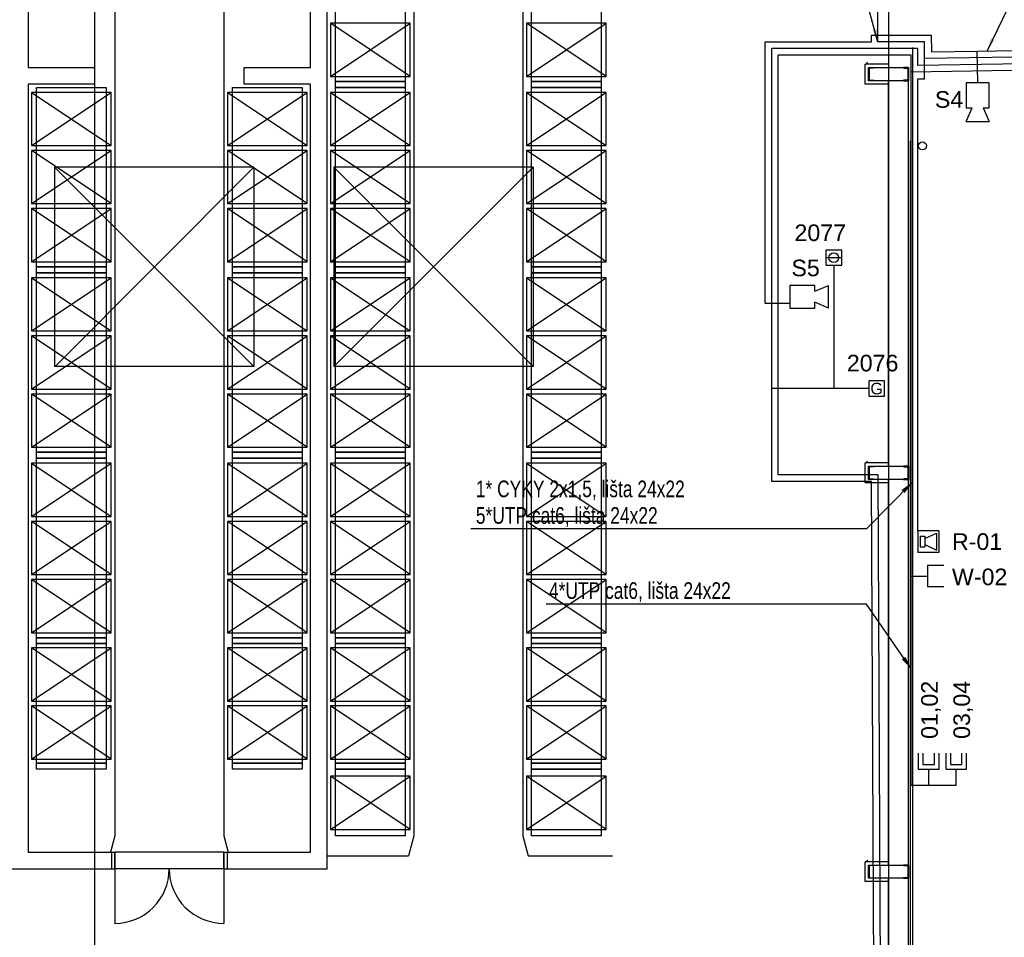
# Model space of a CAD drawing. Header units: millimetres. Extents: x -20525 to 389074, y 15321 to 305607.
# Tile 4 of 12: x -8908 to 5911, y 38993 to 52799. Entities that reach past the tile are written whole.
import ezdxf
from ezdxf.enums import TextEntityAlignment as Align

# ---------------------------------------------------------------- set-up
doc = ezdxf.new("R2010")
doc.units = ezdxf.units.MM
doc.linetypes.add('DASHDOT', pattern=[10.4, 6.2, -2.1, 0, -2.1])
for name, color, linetype in [('_blok SENIK', 254, 'Continuous'), ('_EPS', 240, 'Continuous'), ('_EPS_trasy', 240, 'Continuous'), ('_EZS', 94, 'Continuous'), ('_EZS_popis', 94, 'Continuous'), ('_EZS_trasy', 94, 'Continuous'), ('_Rozhlas', 210, 'Continuous'), ('_Rozhlas_popis', 210, 'Continuous'), ('_Rozhlas_trasy', 210, 'Continuous'), ('_SK', 180, 'Continuous'), ('_SK_popis', 180, 'Continuous'), ('_SK_trasy', 180, 'Continuous')]:
    doc.layers.add(name, color=color, linetype=linetype)
doc.styles.add('ARIEL', font='arial.ttf')
doc.styles.add('SIMPLEX', font='SIMPLEX', dxfattribs={"width": 0.75})
doc.styles.get("Standard").update_dxf_attribs({"font": 'arial.ttf'})
doc.dimstyles.new('ISO-25', dxfattribs={"dimtxt": 2.5, "dimasz": 2.5, "dimexe": 1.25, "dimexo": 0.625, "dimtad": 1, "dimtxsty": 'Standard', "dimcen": 2.5, "dimadec": 0, "dimazin": 0, "dimtfac": 1, "dimtmove": 0, "dimatfit": 3, "dimfxl": 1, "dimarcsym": 0})

# ---------------------------------------------------------------- blocks, each defined once
blk = doc.blocks.new('EZS_OPTICKÝ HLÁSIČ KOUŘE')
at = {"color": 0, "linetype": 'ByBlock', "lineweight": -2}
for p, q in [((13037, 9872), (12798, 9872)), ((12798, 9872), (12798, 9644)), ((13037, 9644), (13037, 9872)), ((12798, 9758), (13037, 9758)), ((12798, 9644), (13037, 9644))]:
    blk.add_line(p, q, dxfattribs=at)
blk.add_circle((12917, 9758), 73.9, dxfattribs=at)
at = {"color": 0, "linetype": 'ByBlock', "lineweight": -2, "style": 'SIMPLEX', "width": 0.75, "flags": 1}
for tag, p in [('CISLO', (12809, 9865)), ('PODSYSTEM', (12809, 9861)), ('NAZEV', (12809, 9857)), ('TYP', (12809, 9852)), ('UMISTENI', (12809, 9848))]:
    blk.add_attdef(tag, p, '', height=2.5, dxfattribs=at)
blk = doc.blocks.new('RU_REPRODUKTOR SKŘÍŇKA')
at = {"color": 0, "linetype": 'ByBlock', "lineweight": -2}
for p, q in [((1167.74, -487.54), (1167.74, -490.81)), ((1170.89, -487.54), (1167.74, -487.54)), ((1170.89, -487.54), (1170.89, -490.81)), ((1168.09, -488.36), (1168.09, -489.99)), ((1168.09, -488.36), (1168.79, -488.36)), ((1168.79, -488.71), (1170.54, -487.89)), ((1168.79, -488.36), (1168.79, -489.99)), ((1170.54, -487.89), (1170.54, -490.46)), ((1168.09, -489.99), (1168.79, -489.99)), ((1168.79, -489.64), (1170.54, -490.46)), ((1170.89, -490.81), (1167.74, -490.81))]:
    blk.add_line(p, q, dxfattribs=at)
at = {"color": 0, "linetype": 'ByBlock', "lineweight": -2, "style": 'SIMPLEX', "width": 0.75, "flags": 1}
for tag, p in [('CISLO', (1169.25, -488.65)), ('NAZEV', (1169.25, -489.08)), ('TYP', (1169.25, -489.51)), ('UMISTENI', (1169.25, -489.94))]:
    blk.add_attdef(tag, p, '', height=0.25, dxfattribs=at)
blk = doc.blocks.new('SK_DATOVÁ ZÁSUVKA 2xRJ45')
at = {"color": 0, "linetype": 'ByBlock', "lineweight": -2}
for p, q in [((1169.31, -337.61), (1166.86, -337.61)), ((1169.31, -340.74), (1169.31, -337.61)), ((1168.61, -338.31), (1166.86, -338.31)), ((1168.61, -340.04), (1168.61, -338.31)), ((1171.76, -339.18), (1169.31, -339.18)), ((1166.86, -340.04), (1168.61, -340.04)), ((1166.86, -340.74), (1169.31, -340.74))]:
    blk.add_line(p, q, dxfattribs=at)
at = {"color": 0, "linetype": 'ByBlock', "lineweight": -2, "style": 'SIMPLEX', "width": 0.75, "flags": 1}
for tag, p in [('TYP', (1167.03, -339.56)), ('CISLO_PORTU', (1167.03, -338.7)), ('NAZEV', (1167.03, -339.13)), ('UMISTENI', (1167.03, -339.99))]:
    blk.add_attdef(tag, p, '', height=0.25, dxfattribs=at)
blk = doc.blocks.new('SK_DATOVÁ ZÁSUVKA 1xRJ45')
at = {"color": 0, "linetype": 'ByBlock', "lineweight": -2}
for p, q in [((1169.31, -327.61), (1166.86, -327.61)), ((1169.31, -330.74), (1169.31, -327.61)), ((1171.76, -329.18), (1169.31, -329.18)), ((1166.86, -330.74), (1169.31, -330.74))]:
    blk.add_line(p, q, dxfattribs=at)
at = {"color": 0, "linetype": 'ByBlock', "lineweight": -2, "style": 'SIMPLEX', "width": 0.75, "flags": 1}
for tag, p in [('TYP', (1167.26, -328.87)), ('CISLO_PORTU', (1167.26, -328.02)), ('NAZEV', (1167.26, -328.45)), ('UMISTENI', (1167.26, -329.3))]:
    blk.add_attdef(tag, p, '', height=0.25, dxfattribs=at)
blk = doc.blocks.new('EPS_SIRÉNA VNITŘNÍ')
at = {"color": 0, "linetype": 'ByBlock', "lineweight": -2}
for p, q in [((1198.36, -437.39), (1198.36, -440.82)), ((1202.12, -437.39), (1198.36, -437.39)), ((1202.12, -438.28), (1202.12, -437.39)), ((1202.12, -438.28), (1204.16, -437.39)), ((1204.16, -440.82), (1204.16, -437.39)), ((1202.12, -440.82), (1202.12, -439.92)), ((1198.36, -440.82), (1202.12, -440.82))]:
    blk.add_line(p, q, dxfattribs=at)
at = {"color": 0, "linetype": 'ByBlock', "lineweight": -2, "ltscale": 20}
blk.add_line((1204.16, -440.82), (1202.12, -439.92), dxfattribs=at)
at = {"color": 0, "linetype": 'ByBlock', "lineweight": -2, "style": 'SIMPLEX', "width": 0.75, "flags": 1}
for tag, p in [('CISLO', (1198.66, -437.79)), ('TYP', (1198.66, -438.64)), ('NAZEV', (1198.66, -438.22)), ('UMISTENI', (1198.66, -439.07))]:
    blk.add_attdef(tag, p, '', height=0.25, dxfattribs=at)
blk = doc.blocks.new('Senik')
at = {"color": 0}
for p, q in [((7050.147988, 12809.907293), (37760.148017, 12809.905742)), ((7350.149832, 12749.904753), (7550.150028, 12749.904753)), ((7350.149832, 12149.90339), (7350.149832, 12749.904753)), ((7450.14993, 12749.904753), (7350.149832, 12749.904753)), ((7350.149832, 12749.904753), (7350.149832, 12674.90468)), ((7550.150028, 12749.904753), (7450.14993, 12749.904753)), ((13350.149513, 12749.903203), (7550.145377, 12749.910954)), ((7550.150028, 12749.904753), (7550.150028, 12149.90339)), ((7550.150028, 12674.90468), (7550.150028, 12749.904753)), ((37730.146747, 12779.906023), (8452.544563, 12779.903698)), ((13350.149513, 12749.905528), (13550.149709, 12749.905528)), ((13350.149513, 12149.904165), (13350.149513, 12749.905528)), ((13450.149611, 12749.905528), (13350.149513, 12749.905528)), ((13350.149513, 12749.905528), (13350.149513, 12674.905455)), ((13550.149709, 12749.905528), (13450.149611, 12749.905528)), ((19350.149193, 12749.903203), (13550.146608, 12749.910954)), ((13550.149709, 12749.905528), (13550.149709, 12149.904165)), ((13550.149709, 12674.905455), (13550.149709, 12749.905528)), ((19350.149193, 12749.906304), (19550.149389, 12749.906304)), ((19350.149193, 12149.90494), (19350.149193, 12749.906304)), ((19450.149291, 12749.906304), (19350.149193, 12749.906304)), ((19350.149193, 12749.906304), (19350.149193, 12674.90623)), ((19550.149389, 12749.906304), (19450.149291, 12749.906304)), ((25350.150424, 12749.903203), (19550.146289, 12749.910954)), ((19550.149389, 12749.906304), (19550.149389, 12149.90494)), ((19550.149389, 12674.90623), (19550.149389, 12749.906304)), ((7350.149832, 12674.90468), (7353.110892, 12674.90468)), ((7350.149832, 12674.90468), (7350.149832, 12674.90468)), ((7359.091922, 12680.426048), (7363.122684, 12730.821422)), ((7374.58555, 12741.404497), (7450.14993, 12741.404497)), ((7450.14993, 12741.404497), (7525.71431, 12741.404497)), ((7537.177177, 12730.821422), (7541.207938, 12680.426048)), ((7547.188969, 12674.90468), (7550.150028, 12674.90468)), ((13350.149513, 12674.905455), (13353.110572, 12674.905455)), ((13350.149513, 12674.905455), (13350.149513, 12674.905455)), ((13359.091603, 12680.426823), (13363.122364, 12730.822197)), ((13374.58523, 12741.405272), (13450.149611, 12741.405272)), ((13450.149611, 12741.405272), (13525.713991, 12741.405272)), ((13537.176857, 12730.822197), (13541.207619, 12680.426823)), ((13547.188649, 12674.905455), (13550.149709, 12674.905455)), ((19350.149193, 12674.90623), (19353.110253, 12674.90623)), ((19350.149193, 12674.90623), (19350.149193, 12674.90623)), ((19359.091283, 12680.427599), (19363.122045, 12730.822972)), ((19374.584911, 12741.406047), (19450.149291, 12741.406047)), ((19450.149291, 12741.406047), (19525.713671, 12741.406047)), ((19537.176538, 12730.822972), (19541.207299, 12680.427599)), ((19547.18833, 12674.90623), (19550.149389, 12674.90623)), ((7300.151333, 12449.902909), (7300.151333, 12099.901791)), ((7350.149832, 12449.903684), (7550.145377, 12449.91066)), ((13350.149513, 12449.902909), (7550.145377, 12449.91066)), ((7600.151627, 12449.902909), (7600.151627, 12099.902566)), ((13300.149464, 12449.905234), (13300.149464, 12099.904116)), ((13350.149513, 12449.902909), (13550.149709, 12449.902909)), ((19350.149193, 12449.902909), (13550.146608, 12449.91066)), ((13600.149758, 12449.905234), (13600.149758, 12099.904891)), ((19300.149144, 12449.905234), (19300.149144, 12099.904116)), ((19350.149193, 12449.905234), (19550.146289, 12449.91066)), ((25325.148849, 12449.902909), (19550.146289, 12449.91066)), ((19600.149438, 12449.905234), (19600.149438, 12099.904891)), ((7350.149832, 12224.903464), (7353.110892, 12224.903464)), ((7350.149832, 12149.90339), (7350.149832, 12224.903464)), ((7350.149832, 12224.903464), (7350.149832, 12224.903464)), ((7359.091922, 12219.382095), (7363.122684, 12168.986721)), ((7374.58555, 12158.403646), (7450.14993, 12158.403646)), ((7450.14993, 12158.403646), (7525.71431, 12158.403646)), ((7537.177177, 12168.986721), (7541.207938, 12219.382095)), ((7547.188969, 12224.903464), (7550.150028, 12224.903464)), ((7550.150028, 12224.903464), (7550.150028, 12149.90339)), ((13350.149513, 12224.904239), (13353.110572, 12224.904239)), ((13350.149513, 12149.904165), (13350.149513, 12224.904239)), ((13350.149513, 12224.904239), (13350.149513, 12224.904239)), ((13359.091603, 12219.38287), (13363.122364, 12168.987497)), ((13374.58523, 12158.404422), (13450.149611, 12158.404422)), ((13450.149611, 12158.404422), (13525.713991, 12158.404422)), ((13537.176857, 12168.987497), (13541.207619, 12219.38287)), ((13547.188649, 12224.904239), (13550.149709, 12224.904239)), ((13550.149709, 12224.904239), (13550.149709, 12149.904165)), ((19350.149193, 12224.905014), (19353.110253, 12224.905014)), ((19350.149193, 12149.90494), (19350.149193, 12224.905014)), ((19350.149193, 12224.905014), (19350.149193, 12224.905014)), ((19359.091283, 12219.383645), (19363.122045, 12168.988272)), ((19374.584911, 12158.405197), (19450.149291, 12158.405197)), ((19450.149291, 12158.405197), (19525.713671, 12158.405197)), ((19537.176538, 12168.988272), (19541.207299, 12219.383645)), ((19547.18833, 12224.905014), (19550.149389, 12224.905014)), ((19550.149389, 12224.905014), (19550.149389, 12149.90494)), ((7600.151627, 12099.902566), (7300.151333, 12099.901791)), ((7550.150028, 12149.90339), (7350.149832, 12149.90339)), ((7450.14993, 12149.90339), (7350.149832, 12149.90339)), ((7550.150028, 12149.90339), (7450.14993, 12149.90339)), ((13600.149758, 12099.904891), (13300.149464, 12099.904116)), ((13550.149709, 12149.904165), (13350.149513, 12149.904165)), ((13450.149611, 12149.904165), (13350.149513, 12149.904165)), ((13550.149709, 12149.904165), (13450.149611, 12149.904165)), ((19600.149438, 12099.904891), (19300.149144, 12099.904116)), ((19550.149389, 12149.90494), (19350.149193, 12149.90494)), ((19450.149291, 12149.90494), (19350.149193, 12149.90494)), ((19550.149389, 12149.90494), (19450.149291, 12149.90494)), ((7484.724564, 6999.904543), (6684.72378, 8199.905719)), ((7484.724564, 8199.905719), (6684.72378, 6999.904543)), ((7484.724564, 8199.905719), (6684.72378, 8199.905719)), ((6684.72378, 8199.905719), (6684.72378, 6999.904543)), ((7484.724564, 6999.904543), (7484.724564, 8199.905719)), ((7724.725419, 6999.904543), (8524.727754, 8199.905719)), ((8524.727754, 6999.904543), (7724.725419, 8199.905719)), ((8524.727754, 8199.905719), (7724.725419, 8199.905719)), ((7724.725419, 8199.905719), (7724.725419, 6999.904543)), ((8524.727754, 6999.904543), (8524.727754, 8199.905719)), ((9399.725511, 6999.904543), (8599.727827, 8199.905719)), ((9399.725511, 8199.905719), (8599.727827, 6999.904543)), ((9399.725511, 8199.905719), (8599.727827, 8199.905719)), ((8599.727827, 8199.905719), (8599.727827, 6999.904543)), ((9399.725511, 6999.904543), (9399.725511, 8199.905719)), ((10274.726369, 6999.904543), (9474.725585, 8199.905719)), ((10274.726369, 8199.905719), (9474.725585, 6999.904543)), ((10274.726369, 8199.905719), (9474.725585, 8199.905719)), ((9474.725585, 8199.905719), (9474.725585, 6999.904543)), ((10274.726369, 6999.904543), (10274.726369, 8199.905719)), ((10514.727224, 6999.904543), (11314.728008, 8199.905719)), ((11314.728008, 6999.904543), (10514.727224, 8199.905719)), ((11314.728008, 8199.905719), (10514.727224, 8199.905719)), ((10514.727224, 8199.905719), (10514.727224, 6999.904543)), ((11314.728008, 6999.904543), (11314.728008, 8199.905719)), ((12189.725766, 6999.904543), (11389.728082, 8199.905719)), ((12189.725766, 8199.905719), (11389.728082, 6999.904543)), ((12189.725766, 8199.905719), (11389.728082, 8199.905719)), ((11389.728082, 8199.905719), (11389.728082, 6999.904543)), ((12189.725766, 6999.904543), (12189.725766, 8199.905719)), ((13064.728174, 6999.904543), (12264.725839, 8199.905719)), ((13064.728174, 8199.905719), (12264.725839, 6999.904543)), ((13064.728174, 8199.905719), (12264.725839, 8199.905719)), ((12264.725839, 8199.905719), (12264.725839, 6999.904543)), ((13064.728174, 6999.904543), (13064.728174, 8199.905719)), ((13304.727479, 6999.904543), (14104.728263, 8199.905719)), ((14104.728263, 6999.904543), (13304.727479, 8199.905719)), ((14104.728263, 8199.905719), (13304.727479, 8199.905719)), ((13304.727479, 8199.905719), (13304.727479, 6999.904543)), ((14104.728263, 6999.904543), (14104.728263, 8199.905719)), ((14979.72602, 6999.904543), (14179.728337, 8199.905719)), ((14979.72602, 8199.905719), (14179.728337, 6999.904543)), ((14979.72602, 8199.905719), (14179.728337, 8199.905719)), ((14179.728337, 8199.905719), (14179.728337, 6999.904543)), ((14979.72602, 6999.904543), (14979.72602, 8199.905719)), ((15854.729978, 6999.904543), (15054.729194, 8199.905719)), ((15854.729978, 8199.905719), (15054.729194, 6999.904543)), ((15854.729978, 8199.905719), (15054.729194, 8199.905719)), ((15054.729194, 8199.905719), (15054.729194, 6999.904543)), ((15854.729978, 6999.904543), (15854.729978, 8199.905719)), ((16882.735451, 8199.905719), (16082.734667, 8199.905719)), ((16082.734667, 8199.905719), (16082.734667, 6999.904543)), ((16882.735451, 8199.905719), (16082.734667, 6999.904543)), ((16882.735451, 6999.904543), (16082.734667, 8199.905719)), ((16882.735451, 6999.904543), (16882.735451, 8199.905719)), ((17757.733208, 8199.905719), (16957.732424, 8199.905719)), ((16957.732424, 8199.905719), (16957.732424, 6999.904543)), ((17757.733208, 8199.905719), (16957.732424, 6999.904543)), ((17757.733208, 6999.904543), (16957.732424, 8199.905719)), ((17757.733208, 6999.904543), (17757.733208, 8199.905719)), ((18814.735361, 8199.905719), (18014.734576, 8199.905719)), ((18014.734576, 8199.905719), (18014.734576, 6999.904543)), ((18814.735361, 8199.905719), (18014.734576, 6999.904543)), ((18814.735361, 6999.904543), (18014.734576, 8199.905719)), ((18814.735361, 6999.904543), (18814.735361, 8199.905719)), ((19209.726756, 7025.285939), (19209.726756, 8296.493622)), ((4859.725479, 8124.905646), (7559.724638, 8124.905646)), ((7559.724638, 8124.905646), (7559.724638, 7074.904616)), ((7559.724638, 7074.904616), (7559.724638, 8124.905646)), ((7559.724638, 8124.905646), (7649.725346, 8124.905646)), ((7649.725346, 7074.904616), (7649.725346, 8124.905646)), ((7649.725346, 8124.905646), (10349.726442, 8124.905646)), ((7649.725346, 8124.905646), (7649.725346, 7074.904616)), ((10349.726442, 8124.905646), (10349.726442, 7074.904616)), ((10349.726442, 7074.904616), (10349.726442, 8124.905646)), ((10349.726442, 8124.905646), (10439.727151, 8124.905646)), ((10439.727151, 7074.904616), (10439.727151, 8124.905646)), ((10439.727151, 8124.905646), (13139.726697, 8124.905646)), ((10439.727151, 8124.905646), (10439.727151, 7074.904616)), ((13139.726697, 8124.905646), (13139.726697, 7074.904616)), ((13139.726697, 7074.904616), (13139.726697, 8124.905646)), ((13139.726697, 8124.905646), (13229.727405, 8124.905646)), ((13229.727405, 7074.904616), (13229.727405, 8124.905646)), ((13229.727405, 8124.905646), (15929.726951, 8124.905646)), ((13229.727405, 8124.905646), (13229.727405, 7074.904616)), ((15929.726951, 8124.905646), (15929.726951, 7074.904616)), ((15929.733153, 8124.902545), (16019.73076, 8124.902545)), ((15929.733153, 7074.901516), (15929.733153, 8124.902545)), ((16019.73076, 8124.902545), (17819.732525, 8124.905646)), ((16019.73076, 7074.901516), (16019.73076, 8124.902545)), ((16019.73076, 8124.902545), (16019.73076, 7074.901516)), ((17819.732525, 8124.905646), (17909.730133, 8124.905646)), ((17819.732525, 7074.904616), (17819.732525, 8124.905646)), ((17819.732525, 8124.905646), (17819.732525, 7074.904616)), ((17909.723931, 8124.902545), (18909.724912, 8124.902545)), ((17909.723931, 7074.904616), (17909.723931, 8124.902545)), ((17909.730133, 8124.905646), (17909.730133, 7074.904616)), ((18909.724912, 8124.902545), (18909.724912, 7074.904616)), ((7559.724638, 7074.904616), (4859.725479, 7074.904616)), ((6684.72378, 6999.904543), (7484.724564, 6999.904543)), ((7649.725346, 7074.904616), (7559.724638, 7074.904616)), ((10349.726442, 7074.904616), (7649.725346, 7074.904616)), ((7724.725419, 6999.904543), (8524.727754, 6999.904543)), ((8599.727827, 6999.904543), (9399.725511, 6999.904543)), ((8850.337338, 7099.907741), (8850.337338, 4099.907901)), ((8850.337338, 7099.907741), (11850.340279, 7099.907741)), ((8850.337338, 7099.907741), (11850.340279, 4099.907901)), ((8850.337338, 4099.907901), (11850.340279, 7099.907741)), ((9474.725585, 6999.904543), (10274.726369, 6999.904543)), ((10439.727151, 7074.904616), (10349.726442, 7074.904616)), ((13139.726697, 7074.904616), (10439.727151, 7074.904616)), ((10514.727224, 6999.904543), (11314.728008, 6999.904543)), ((11389.728082, 6999.904543), (12189.725766, 6999.904543)), ((11850.340279, 7099.907741), (11850.340279, 4099.907901)), ((12264.725839, 6999.904543), (13064.728174, 6999.904543)), ((13229.727405, 7074.904616), (13139.726697, 7074.904616)), ((15929.726951, 7074.904616), (13229.727405, 7074.904616)), ((13304.727479, 6999.904543), (14104.728263, 6999.904543)), ((14179.728337, 6999.904543), (14979.72602, 6999.904543)), ((15054.729194, 6999.904543), (15854.729978, 6999.904543)), ((16019.73076, 7074.901516), (15929.733153, 7074.901516)), ((17819.732525, 7074.904616), (16019.73076, 7074.901516)), ((16082.734667, 6999.904543), (16882.735451, 6999.904543)), ((16957.732424, 6999.904543), (17757.733208, 6999.904543)), ((17909.730133, 7074.904616), (17819.732525, 7074.904616)), ((18909.724912, 7074.904616), (17909.723931, 7074.904616)), ((18014.734576, 6999.904543), (18814.735361, 6999.904543)), ((18909.724912, 6944.903249), (19209.726756, 7025.285939)), ((-2800.271139, 6944.903249), (18909.724912, 6944.903249)), ((-2800.267845, 5304.902571), (18909.724912, 5304.903346)), ((7484.724564, 4049.901651), (6684.72378, 5249.902827)), ((7484.724564, 5249.902827), (6684.72378, 4049.901651)), ((7484.724564, 5249.902827), (6684.72378, 5249.902827)), ((6684.72378, 5249.902827), (6684.72378, 4049.901651)), ((7484.724564, 4049.901651), (7484.724564, 5249.902827)), ((7724.725419, 4049.901651), (8524.727754, 5249.902827)), ((8524.727754, 4049.901651), (7724.725419, 5249.902827)), ((8524.727754, 5249.902827), (7724.725419, 5249.902827)), ((7724.725419, 5249.902827), (7724.725419, 4049.901651)), ((8524.727754, 4049.901651), (8524.727754, 5249.902827)), ((9399.725511, 4049.901651), (8599.727827, 5249.902827)), ((9399.725511, 5249.902827), (8599.727827, 4049.901651)), ((9399.725511, 5249.902827), (8599.727827, 5249.902827)), ((8599.727827, 5249.902827), (8599.727827, 4049.901651)), ((9399.725511, 4049.901651), (9399.725511, 5249.902827)), ((10274.726369, 4049.901651), (9474.725585, 5249.902827)), ((10274.726369, 5249.902827), (9474.725585, 4049.901651)), ((10274.726369, 5249.902827), (9474.725585, 5249.902827)), ((9474.725585, 5249.902827), (9474.725585, 4049.901651)), ((10274.726369, 4049.901651), (10274.726369, 5249.902827)), ((10514.727224, 4049.901651), (11314.728008, 5249.902827)), ((11314.728008, 4049.901651), (10514.727224, 5249.902827)), ((11314.728008, 5249.902827), (10514.727224, 5249.902827)), ((10514.727224, 5249.902827), (10514.727224, 4049.901651)), ((11314.728008, 4049.901651), (11314.728008, 5249.902827)), ((12189.724215, 4049.901651), (11389.726532, 5249.902827)), ((12189.724215, 5249.902827), (11389.726532, 4049.901651)), ((12189.724215, 5249.902827), (11389.726532, 5249.902827)), ((11389.726532, 5249.902827), (11389.726532, 4049.901651)), ((12189.724215, 4049.901651), (12189.724215, 5249.902827)), ((13064.726623, 4049.901651), (12264.724289, 5249.902827)), ((13064.726623, 5249.902827), (12264.724289, 4049.901651)), ((13064.726623, 5249.902827), (12264.724289, 5249.902827)), ((12264.724289, 5249.902827), (12264.724289, 4049.901651)), ((13064.726623, 4049.901651), (13064.726623, 5249.902827)), ((13304.727479, 4049.901651), (14104.728263, 5249.902827)), ((14104.728263, 4049.901651), (13304.727479, 5249.902827)), ((14104.728263, 5249.902827), (13304.727479, 5249.902827)), ((13304.727479, 5249.902827), (13304.727479, 4049.901651)), ((14104.728263, 4049.901651), (14104.728263, 5249.902827)), ((14979.72602, 4049.901651), (14179.728337, 5249.902827)), ((14979.72602, 5249.902827), (14179.728337, 4049.901651)), ((14979.72602, 5249.902827), (14179.728337, 5249.902827)), ((14179.728337, 5249.902827), (14179.728337, 4049.901651)), ((14979.72602, 4049.901651), (14979.72602, 5249.902827)), ((15854.729978, 4049.901651), (15054.729194, 5249.902827)), ((15854.729978, 5249.902827), (15054.729194, 4049.901651)), ((15854.729978, 5249.902827), (15054.729194, 5249.902827)), ((15054.729194, 5249.902827), (15054.729194, 4049.901651)), ((15854.729978, 4049.901651), (15854.729978, 5249.902827)), ((16882.735451, 5249.902827), (16082.734667, 5249.902827)), ((16082.734667, 5249.902827), (16082.734667, 4049.901651)), ((16882.735451, 5249.902827), (16082.734667, 4049.901651)), ((16882.735451, 4049.901651), (16082.734667, 5249.902827)), ((16882.735451, 4049.901651), (16882.735451, 5249.902827)), ((17757.733208, 5249.902827), (16957.732424, 5249.902827)), ((16957.732424, 5249.902827), (16957.732424, 4049.901651)), ((17757.733208, 5249.902827), (16957.732424, 4049.901651)), ((17757.733208, 4049.901651), (16957.732424, 5249.902827)), ((17757.733208, 4049.901651), (17757.733208, 5249.902827)), ((18814.735361, 5249.902827), (18014.734576, 5249.902827)), ((18014.734576, 5249.902827), (18014.734576, 4049.901651)), ((18814.735361, 5249.902827), (18014.734576, 4049.901651)), ((18814.735361, 4049.901651), (18014.734576, 5249.902827)), ((18814.735361, 4049.901651), (18814.735361, 5249.902827)), ((18909.724912, 5304.903346), (19209.725206, 5224.517942)), ((19209.725206, 3999.900827), (19209.725206, 5224.517942)), ((4859.725479, 5174.902754), (7559.724638, 5174.902754)), ((7559.724638, 5174.902754), (7559.724638, 4124.901724)), ((7559.724638, 4124.901724), (7559.724638, 5174.902754)), ((7559.724638, 5174.902754), (7649.725346, 5174.902754)), ((7649.725346, 4124.901724), (7649.725346, 5174.902754)), ((7649.725346, 5174.902754), (10349.726442, 5174.902754)), ((7649.725346, 5174.902754), (7649.725346, 4124.901724)), ((10349.726442, 5174.902754), (10349.726442, 4124.901724)), ((10349.726442, 4124.901724), (10349.726442, 5174.902754)), ((10349.726442, 5174.902754), (10439.727151, 5174.902754)), ((10439.727151, 4124.901724), (10439.727151, 5174.902754)), ((10439.727151, 5174.902754), (13139.726697, 5174.902754)), ((10439.727151, 5174.902754), (10439.727151, 4124.901724)), ((13139.726697, 5174.902754), (13139.726697, 4124.901724)), ((13139.726697, 4124.901724), (13139.726697, 5174.902754)), ((13139.726697, 5174.902754), (13229.727405, 5174.902754)), ((13229.727405, 4124.901724), (13229.727405, 5174.902754)), ((13229.727405, 5174.902754), (15929.726951, 5174.902754)), ((13229.727405, 5174.902754), (13229.727405, 4124.901724)), ((15929.726951, 5174.902754), (15929.726951, 4124.901724)), ((15929.733153, 5174.902754), (16019.73076, 5174.902754)), ((15929.733153, 4124.901724), (15929.733153, 5174.902754)), ((16019.73076, 5174.902754), (17819.732525, 5174.905854)), ((16019.73076, 4124.901724), (16019.73076, 5174.902754)), ((16019.73076, 5174.902754), (16019.73076, 4124.901724)), ((17819.732525, 5174.905854), (17909.730133, 5174.905854)), ((17819.732525, 4124.904825), (17819.732525, 5174.905854)), ((17819.732525, 5174.905854), (17819.732525, 4124.904825)), ((17909.723931, 5174.902754), (18909.724912, 5174.902754)), ((17909.723931, 4124.901724), (17909.723931, 5174.902754)), ((17909.730133, 5174.905854), (17909.730133, 4124.904825)), ((18909.724912, 5174.902754), (18909.724912, 4124.901724)), ((7559.724638, 4124.901724), (4859.725479, 4124.901724)), ((6684.72378, 4049.901651), (7484.724564, 4049.901651)), ((7649.725346, 4124.901724), (7559.724638, 4124.901724)), ((10349.726442, 4124.901724), (7649.725346, 4124.901724)), ((7724.725419, 4049.901651), (8524.727754, 4049.901651)), ((8599.727827, 4049.901651), (9399.725511, 4049.901651)), ((8850.337338, 4099.907901), (11850.340279, 4099.907901)), ((9474.725585, 4049.901651), (10274.726369, 4049.901651)), ((10439.727151, 4124.901724), (10349.726442, 4124.901724)), ((13139.726697, 4124.901724), (10439.727151, 4124.901724)), ((10514.727224, 4049.901651), (11314.728008, 4049.901651)), ((11389.726532, 4049.901651), (12189.724215, 4049.901651)), ((12264.724289, 4049.901651), (13064.726623, 4049.901651)), ((13229.727405, 4124.901724), (13139.726697, 4124.901724)), ((15929.726951, 4124.901724), (13229.727405, 4124.901724)), ((13304.727479, 4049.901651), (14104.728263, 4049.901651)), ((14179.728337, 4049.901651), (14979.72602, 4049.901651)), ((15054.729194, 4049.901651), (15854.729978, 4049.901651)), ((16019.73076, 4124.901724), (15929.733153, 4124.901724)), ((17819.732525, 4124.904825), (16019.73076, 4124.901724)), ((16082.734667, 4049.901651), (16882.735451, 4049.901651)), ((16957.732424, 4049.901651), (17757.733208, 4049.901651)), ((17909.730133, 4124.904825), (17819.732525, 4124.904825)), ((18909.724912, 4124.901724), (17909.723931, 4124.901724)), ((18014.734576, 4049.901651), (18814.735361, 4049.901651)), ((19407.733275, 3999.900827), (-2999.84888, 3999.900827)), ((19407.733275, 2444.902907), (19407.733275, 3999.900827)), ((7349.73303, 3749.900582), (-3049.848736, 3749.900582)), ((7349.73303, 2749.900582), (7349.73303, 3749.900555)), ((7599.733014, 3749.900582), (7599.73303, 2749.900582)), ((19157.73303, 3749.900582), (7599.73303, 3749.900582)), ((19157.73303, 2444.902907), (19157.73303, 3749.900582)), ((7649.725346, 2574.903499), (7649.725346, 3624.904722)), ((7649.725346, 3624.904722), (10349.726442, 3624.904722)), ((7724.725419, 2499.903426), (8524.727754, 3699.904796)), ((8524.727754, 2499.903426), (7724.725419, 3699.904796)), ((8524.727754, 3699.904796), (7724.725419, 3699.904796)), ((7724.725419, 3699.904796), (7724.725419, 2499.903426)), ((8524.727754, 2499.903426), (8524.727754, 3699.904796)), ((9399.725511, 2499.903426), (8599.727827, 3699.904796)), ((9399.725511, 3699.904796), (8599.727827, 2499.903426)), ((9399.725511, 3699.904796), (8599.727827, 3699.904796)), ((8599.727827, 3699.904796), (8599.727827, 2499.903426)), ((9399.725511, 2499.903426), (9399.725511, 3699.904796)), ((10274.726369, 2499.903426), (9474.725585, 3699.904796)), ((10274.726369, 3699.904796), (9474.725585, 2499.903426)), ((10274.726369, 3699.904796), (9474.725585, 3699.904796)), ((9474.725585, 3699.904796), (9474.725585, 2499.903426)), ((10274.726369, 2499.903426), (10274.726369, 3699.904796)), ((10349.726442, 3624.904722), (10349.726442, 2574.903499)), ((10349.726442, 2574.903499), (10349.726442, 3624.904722)), ((10349.726442, 3624.904722), (10439.727151, 3624.904722)), ((10439.727151, 2574.903499), (10439.727151, 3624.904722)), ((10439.727151, 3624.904722), (13139.726697, 3624.904722)), ((10439.727151, 3624.904722), (10439.727151, 2574.903499)), ((10514.727224, 2499.903426), (11314.728008, 3699.904796)), ((11314.728008, 2499.903426), (10514.727224, 3699.904796)), ((11314.728008, 3699.904796), (10514.727224, 3699.904796)), ((10514.727224, 3699.904796), (10514.727224, 2499.903426)), ((11314.728008, 2499.903426), (11314.728008, 3699.904796)), ((12189.724215, 2499.903426), (11389.726532, 3699.904796)), ((12189.724215, 3699.904796), (11389.726532, 2499.903426)), ((12189.724215, 3699.904796), (11389.726532, 3699.904796)), ((11389.726532, 3699.904796), (11389.726532, 2499.903426)), ((12189.724215, 2499.903426), (12189.724215, 3699.904796)), ((13064.726623, 2499.903426), (12264.724289, 3699.904796)), ((13064.726623, 3699.904796), (12264.724289, 2499.903426)), ((13064.726623, 3699.904796), (12264.724289, 3699.904796)), ((12264.724289, 3699.904796), (12264.724289, 2499.903426)), ((13064.726623, 2499.903426), (13064.726623, 3699.904796)), ((13139.726697, 3624.904722), (13139.726697, 2574.903499)), ((13139.726697, 2574.903499), (13139.726697, 3624.904722)), ((13139.726697, 3624.904722), (13229.727405, 3624.904722)), ((13229.727405, 2574.903499), (13229.727405, 3624.904722)), ((13229.727405, 3624.904722), (15929.726951, 3624.904722)), ((13229.727405, 3624.904722), (13229.727405, 2574.903499)), ((13304.727479, 2499.903426), (14104.728263, 3699.904796)), ((14104.728263, 2499.903426), (13304.727479, 3699.904796)), ((14104.728263, 3699.904796), (13304.727479, 3699.904796)), ((13304.727479, 3699.904796), (13304.727479, 2499.903426)), ((14104.728263, 2499.903426), (14104.728263, 3699.904796)), ((14979.72602, 2499.903426), (14179.728337, 3699.904796)), ((14979.72602, 3699.904796), (14179.728337, 2499.903426)), ((14979.72602, 3699.904796), (14179.728337, 3699.904796)), ((14179.728337, 3699.904796), (14179.728337, 2499.903426)), ((14979.72602, 2499.903426), (14979.72602, 3699.904796)), ((15854.729978, 2499.903426), (15054.729194, 3699.904796)), ((15854.729978, 3699.904796), (15054.729194, 2499.903426)), ((15854.729978, 3699.904796), (15054.729194, 3699.904796)), ((15054.729194, 3699.904796), (15054.729194, 2499.903426)), ((15854.729978, 2499.903426), (15854.729978, 3699.904796)), ((15929.726951, 3624.904722), (15929.726951, 2574.903499)), ((15929.733153, 3624.901622), (16019.73076, 3624.901622)), ((15929.733153, 2574.900399), (15929.733153, 3624.901622)), ((16019.73076, 3624.901622), (17819.732525, 3624.904722)), ((16019.73076, 2574.900399), (16019.73076, 3624.901622)), ((16019.73076, 3624.901622), (16019.73076, 2574.900399)), ((16882.735451, 3699.904796), (16082.734667, 3699.904796)), ((16082.734667, 3699.904796), (16082.734667, 2499.903426)), ((16882.735451, 3699.904796), (16082.734667, 2499.903426)), ((16882.735451, 2499.903426), (16082.734667, 3699.904796)), ((16882.735451, 2499.903426), (16882.735451, 3699.904796)), ((17757.733208, 3699.904796), (16957.732424, 3699.904796)), ((16957.732424, 3699.904796), (16957.732424, 2499.903426)), ((17757.733208, 3699.904796), (16957.732424, 2499.903426)), ((17757.733208, 2499.903426), (16957.732424, 3699.904796)), ((17757.733208, 2499.903426), (17757.733208, 3699.904796)), ((17819.732525, 3624.904722), (17909.730133, 3624.904722)), ((17819.732525, 2574.903499), (17819.732525, 3624.904722)), ((17819.732525, 3624.904722), (17819.732525, 2574.903499)), ((17909.730133, 3624.904722), (17909.730133, 2574.903499)), ((8850.337338, 2899.907694), (8850.337338, -100.09234)), ((8850.337338, 2899.907694), (11850.340279, 2899.907694)), ((8850.337338, 2899.907694), (11850.340279, -93.655663)), ((8850.337338, -100.09234), (11850.340279, 2899.907694)), ((11850.340279, 2899.907694), (11850.340279, -100.09234)), ((7599.73303, 2749.900582), (7349.73303, 2749.900582)), ((10349.726442, 2574.903499), (7649.725346, 2574.903499)), ((10439.727151, 2574.903499), (10349.726442, 2574.903499)), ((13139.726697, 2574.903499), (10439.727151, 2574.903499)), ((13229.727405, 2574.903499), (13139.726697, 2574.903499)), ((15929.726951, 2574.903499), (13229.727405, 2574.903499)), ((16019.73076, 2574.900399), (15929.733153, 2574.900399)), ((17819.732525, 2574.903499), (16019.73076, 2574.900399)), ((17909.730133, 2574.903499), (17819.732525, 2574.903499)), ((-2800.270945, 2444.902132), (18909.724912, 2444.903101)), ((7724.725419, 2499.903426), (8524.727754, 2499.903426)), ((8599.727827, 2499.903426), (9399.725511, 2499.903426)), ((9474.725585, 2499.903426), (10274.726369, 2499.903426)), ((10514.727224, 2499.903426), (11314.728008, 2499.903426)), ((11389.726532, 2499.903426), (12189.724215, 2499.903426)), ((12264.724289, 2499.903426), (13064.726623, 2499.903426)), ((13304.727479, 2499.903426), (14104.728263, 2499.903426)), ((14179.728337, 2499.903426), (14979.72602, 2499.903426)), ((15054.729194, 2499.903426), (15854.729978, 2499.903426)), ((16082.734667, 2499.903426), (16882.735451, 2499.903426)), ((16957.732424, 2499.903426), (17757.733208, 2499.903426)), ((18909.724912, 2444.903101), (19157.734581, 2511.355052)), ((19157.73303, 2494.902956), (19407.733275, 2494.902956)), ((19407.733275, 2444.902907), (19157.73303, 2444.902907)), ((19157.73303, 2444.902907), (19580.612646, 2444.902907)), ((19157.73303, 2444.902907), (19157.73303, 804.768613)), ((19407.733275, 2444.902907), (20227.801052, 2444.902907)), ((19407.733275, 2444.902907), (19407.733275, 804.768613)), ((-2800.267845, 804.767838), (18909.724912, 804.768613)), ((7724.726195, -450.233082), (8524.727754, 749.768094)), ((8524.727754, -450.233082), (7724.726195, 749.768094)), ((8524.727754, 749.768094), (7724.726195, 749.768094)), ((7724.726195, 749.768094), (7724.726195, -450.233082)), ((8524.727754, -450.233082), (8524.727754, 749.768094)), ((9399.725511, -450.233082), (8599.727827, 749.768094)), ((9399.725511, 749.768094), (8599.727827, -450.233082)), ((9399.725511, 749.768094), (8599.727827, 749.768094)), ((8599.727827, 749.768094), (8599.727827, -450.233082)), ((9399.725511, -450.233082), (9399.725511, 749.768094)), ((10274.726369, -450.233082), (9474.725585, 749.768094)), ((10274.726369, 749.768094), (9474.725585, -450.233082)), ((10274.726369, 749.768094), (9474.725585, 749.768094)), ((9474.725585, 749.768094), (9474.725585, -450.233082)), ((10274.726369, -450.233082), (10274.726369, 749.768094)), ((10514.727224, -450.233082), (11314.728008, 749.768094)), ((11314.728008, -450.233082), (10514.727224, 749.768094)), ((11314.728008, 749.768094), (10514.727224, 749.768094)), ((10514.727224, 749.768094), (10514.727224, -450.233082)), ((11314.728008, -450.233082), (11314.728008, 749.768094)), ((12189.72499, -450.233082), (11389.727307, 749.768094)), ((12189.72499, 749.768094), (11389.727307, -450.233082)), ((12189.72499, 749.768094), (11389.727307, 749.768094)), ((11389.727307, 749.768094), (11389.727307, -450.233082)), ((12189.72499, -450.233082), (12189.72499, 749.768094)), ((13064.726623, -450.233082), (12264.725064, 749.768094)), ((13064.726623, 749.768094), (12264.725064, -450.233082)), ((13064.726623, 749.768094), (12264.725064, 749.768094)), ((12264.725064, 749.768094), (12264.725064, -450.233082)), ((13064.726623, -450.233082), (13064.726623, 749.768094)), ((13304.727479, -450.233082), (14104.728263, 749.768094)), ((14104.728263, -450.233082), (13304.727479, 749.768094)), ((14104.728263, 749.768094), (13304.727479, 749.768094)), ((13304.727479, 749.768094), (13304.727479, -450.233082)), ((14104.728263, -450.233082), (14104.728263, 749.768094)), ((14979.72602, -450.233082), (14179.728337, 749.768094)), ((14979.72602, 749.768094), (14179.728337, -450.233082)), ((14979.72602, 749.768094), (14179.728337, 749.768094)), ((14179.728337, 749.768094), (14179.728337, -450.233082)), ((14979.72602, -450.233082), (14979.72602, 749.768094)), ((15854.729978, -450.233082), (15054.729194, 749.768094)), ((15854.729978, 749.768094), (15054.729194, -450.233082)), ((15854.729978, 749.768094), (15054.729194, 749.768094)), ((15054.729194, 749.768094), (15054.729194, -450.233082)), ((15854.729978, -450.233082), (15854.729978, 749.768094)), ((16882.735451, 749.768094), (16082.734667, 749.768094)), ((16082.734667, 749.768094), (16082.734667, -450.233082)), ((16882.735451, 749.768094), (16082.734667, -450.233082)), ((16882.735451, -450.233082), (16082.734667, 749.768094)), ((16882.735451, -450.233082), (16882.735451, 749.768094)), ((17757.733208, 749.768094), (16957.732424, 749.768094)), ((16957.732424, 749.768094), (16957.732424, -450.233082)), ((17757.733208, 749.768094), (16957.732424, -450.233082)), ((17757.733208, -450.233082), (16957.732424, 749.768094)), ((17757.733208, -450.233082), (17757.733208, 749.768094)), ((18909.724912, 804.768613), (19157.734581, 738.313852)), ((19407.733275, 804.768613), (19157.73303, 804.768613)), ((19157.73303, -500.233858), (19157.73303, 804.768613)), ((19157.73303, 804.768613), (19603.115149, 804.768613)), ((19157.73303, 754.768613), (19407.733275, 754.768613)), ((19407.733275, -2055.231729), (19407.733275, 804.768613)), ((19407.733275, 804.768613), (20227.801052, 804.768613)), ((7649.726121, -375.233008), (7649.726121, 674.768021)), ((7649.726121, 674.768021), (10349.726442, 674.768021)), ((10349.726442, 674.768021), (10349.726442, -375.233008)), ((10349.726442, -375.233008), (10349.726442, 674.768021)), ((10349.726442, 674.768021), (10439.727151, 674.768021)), ((10439.727151, -375.233008), (10439.727151, 674.768021)), ((10439.727151, 674.768021), (13139.726697, 674.768021)), ((10439.727151, 674.768021), (10439.727151, -375.233008)), ((13139.726697, 674.768021), (13139.726697, -375.233008)), ((13139.726697, -375.233008), (13139.726697, 674.768021)), ((13139.726697, 674.768021), (13229.727405, 674.768021)), ((13229.727405, -375.233008), (13229.727405, 674.768021)), ((13229.727405, 674.768021), (15929.726951, 674.768021)), ((13229.727405, 674.768021), (13229.727405, -375.233008)), ((15929.726951, 674.768021), (15929.726951, -375.233008)), ((15929.733153, 674.768021), (16019.73076, 674.768021)), ((15929.733153, -375.233008), (15929.733153, 674.768021)), ((16019.73076, 674.768021), (17819.732525, 674.771121)), ((16019.73076, -375.233008), (16019.73076, 674.768021)), ((16019.73076, 674.768021), (16019.73076, -375.233008)), ((17819.732525, 674.771121), (17909.730133, 674.771121)), ((17819.732525, -375.229908), (17819.732525, 674.771121)), ((17819.732525, 674.771121), (17819.732525, -375.229908)), ((17909.730133, 674.771121), (17909.730133, -375.229908)), ((7349.73303, -500.233843), (7349.733079, 499.766157)), ((7349.733079, 499.766157), (7599.733079, 499.766141)), ((7599.733079, 499.766141), (7599.733014, -500.233833)), ((8850.337338, -100.09234), (11850.340279, -100.09234)), ((10349.726442, -375.233008), (7649.726121, -375.233008)), ((10439.727151, -375.233008), (10349.726442, -375.233008)), ((13139.726697, -375.233008), (10439.727151, -375.233008)), ((13229.727405, -375.233008), (13139.726697, -375.233008)), ((15929.726951, -375.233008), (13229.727405, -375.233008)), ((16019.73076, -375.233008), (15929.733153, -375.233008)), ((17819.732525, -375.229908), (16019.73076, -375.233008)), ((17909.730133, -375.229908), (17819.732525, -375.229908)), ((-2999.848687, -502.825075), (7349.73303, -500.233858)), ((7599.73303, -500.233858), (19157.73303, -500.233858)), ((7724.726195, -450.233082), (8524.727754, -450.233082)), ((8599.727827, -450.233082), (9399.725511, -450.233082)), ((9474.725585, -450.233082), (10274.726369, -450.233082)), ((10514.727224, -450.233082), (11314.728008, -450.233082)), ((11389.727307, -450.233082), (12189.72499, -450.233082)), ((12264.725064, -450.233082), (13064.726623, -450.233082)), ((13304.727479, -450.233082), (14104.728263, -450.233082)), ((14179.728337, -450.233082), (14979.72602, -450.233082)), ((15054.729194, -450.233082), (15854.729978, -450.233082)), ((16082.734667, -450.233082), (16882.735451, -450.233082)), ((16957.732424, -450.233082), (17757.733208, -450.233082))]:
    blk.add_line(p, q, dxfattribs=at)
at = {"color": 0, "linetype": 'DASHDOT'}
for p, q in [((-28799.848398, 12449.906785), (37950.148823, 12449.906785)), ((-28849.848447, 499.907279), (37950.148823, 499.907279))]:
    blk.add_line(p, q, dxfattribs=at)
at = {"color": 0}
blk.add_circle((8530.147578, 12959.914416), 59.999439, dxfattribs=at)
for centre, radius, start, end in [((7353.11114, 12680.904575), 5.999895, 269.997628, 355.425469), ((7374.585837, 12729.904751), 11.499746, 90.001428, 175.427972), ((7525.714024, 12729.904751), 11.499746, 4.572028, 89.998572), ((7547.188719, 12680.904574), 5.999894, 184.574522, 270.002381), ((13353.110821, 12680.90535), 5.999895, 269.997628, 355.425469), ((13374.585517, 12729.905526), 11.499746, 90.001428, 175.427972), ((13525.713704, 12729.905526), 11.499746, 4.572028, 89.998572), ((13547.1884, 12680.905349), 5.999894, 184.574522, 270.002381), ((19353.110501, 12680.906125), 5.999895, 269.997628, 355.425469), ((19374.585198, 12729.906301), 11.499746, 90.001428, 175.427972), ((19525.713385, 12729.906301), 11.499746, 4.572028, 89.998572), ((19547.18808, 12680.906124), 5.999894, 184.574522, 270.002381), ((7353.11114, 12218.903569), 5.999895, 4.574531, 90.002372), ((7374.585837, 12169.903392), 11.499746, 184.572028, 269.998572), ((7525.714024, 12169.903392), 11.499746, 270.001428, 355.427972), ((7547.188719, 12218.90357), 5.999894, 89.997619, 175.425478), ((13353.110821, 12218.904344), 5.999895, 4.574531, 90.002372), ((13374.585517, 12169.904168), 11.499746, 184.572028, 269.998572), ((13525.713704, 12169.904168), 11.499746, 270.001428, 355.427972), ((13547.1884, 12218.904345), 5.999894, 89.997619, 175.425478), ((19353.110501, 12218.905119), 5.999895, 4.574531, 90.002372), ((19374.585198, 12169.904943), 11.499746, 184.572028, 269.998572), ((19525.713385, 12169.904943), 11.499746, 270.001428, 355.427972), ((19547.18808, 12218.90512), 5.999894, 89.997619, 175.425478), ((19407.733275, 2444.903488), 820.06768, 270, 0), ((19407.733275, 804.768177), 820.067583, 0.00003, 90)]:
    blk.add_arc(centre, radius, start, end, dxfattribs=at)
for p in [(7282.86084, 12128.674805), (13282.860352, 12128.674805), (19282.859375, 12128.675781), (19407.732422, 1624.835693)]:
    blk.add_point(p, dxfattribs=at)
blk = doc.blocks.new('EZS_DETEKTOR PLYNU')
at = {"color": 0, "linetype": 'ByBlock', "lineweight": -2}
for p, q in [((13037, 11872), (12798, 11872)), ((12798, 11872), (12798, 11644)), ((13037, 11644), (13037, 11872)), ((12798, 11644), (13037, 11644))]:
    blk.add_line(p, q, dxfattribs=at)
blk.add_text('G', height=175, dxfattribs=at).set_placement((12917, 11758), align=Align.MIDDLE_CENTER)
at = {"color": 0, "linetype": 'ByBlock', "lineweight": -2, "style": 'SIMPLEX', "width": 0.75, "flags": 1}
for tag, p in [('CISLO', (12809, 11864)), ('PODSYSTEM', (12809, 11860)), ('NAZEV', (12809, 11855)), ('TYP', (12809, 11851)), ('UMISTENI', (12809, 11847))]:
    blk.add_attdef(tag, p, '', height=2.5, dxfattribs=at)

msp = doc.modelspace()

# ---------------------------------------------------------------- linework, layer by layer
at = {"layer": '_EPS_trasy'}
msp.add_line((5511, 51847), (5503, 52326), dxfattribs=at)
msp.add_lwpolyline([(2685, 48531), (2310, 48531), (2310, 52468), (3910, 52468), (3910, 52568), (4809, 52568), (4813, 52315), (5509, 52326), (6648, 52345), (6668, 52881), (14287, 52608), (16014, 52547), (20447, 52330), (20447, 51908)], dxfattribs=at)
at = {"layer": '_EZS_trasy'}
for p, q in [((3345, 49106), (3345, 47250)), ((3871, 47250), (2410, 47250))]:
    msp.add_line(p, q, dxfattribs=at)
for points in [[(15916, 52347), (6861, 52673), (6841, 52147), (4610, 52111), (4610, 52368), (2410, 52368)], [(-1894, 34306), (3967, 34306), (3911, 45853), (2410, 45853), (2410, 52368)]]:
    msp.add_lwpolyline(points, dxfattribs=at)
at = {"layer": '_Rozhlas_trasy'}
for points in [[(4010, 52468), (4067, 63631), (-862, 63631), (-862, 64211)], [(16110, 52447), (6765, 52777), (6745, 52246), (4710, 52213), (4710, 52468), (4010, 52468)], [(4610, 45111), (4610, 51910), (4712, 51910), (4712, 52211)]]:
    msp.add_lwpolyline(points, dxfattribs=at)
at = {"layer": '_SK_trasy'}
for points in [[(15654, 52255), (6958, 52570), (6938, 52049), (4509, 52010)], [(-1894, 34206), (4067, 34206), (4011, 45953), (2510, 45953), (2510, 52268)], [(5187, 41276), (4510, 41276), (4510, 52268), (2510, 52268)]]:
    msp.add_lwpolyline(points, dxfattribs=at)

# ---------------------------------------------------------------- block references
at = {"layer": '_blok SENIK', "rotation": 270}
msp.add_blockref('Senik', (-8282, 59431), dxfattribs=at)
at = {"layer": '_EPS', "linetype": 'ByBlock', "xscale": 100, "yscale": 100, "zscale": 100, "rotation": 270}
msp.add_blockref('EPS_SIRÉNA VNITŘNÍ', (49421, 171683), dxfattribs=at)
at = {"layer": '_EPS', "linetype": 'ByBlock', "xscale": 100, "yscale": 100, "zscale": 100}
msp.add_blockref('EPS_SIRÉNA VNITŘNÍ', (-117151, 92541), dxfattribs=at)
at = {"layer": '_EZS'}
msp.add_blockref('EZS_OPTICKÝ HLÁSIČ KOUŘE', (-9572, 39462), dxfattribs=at)
at = {"layer": '_EZS', "linetype": 'ByBlock'}
msp.add_blockref('EZS_DETEKTOR PLYNU', (-8927, 35492), dxfattribs=at)
at = {"layer": '_Rozhlas', "linetype": 'ByBlock', "xscale": 100, "yscale": 100, "zscale": 100}
msp.add_blockref('RU_REPRODUKTOR SKŘÍŇKA', (-112164, 93865), dxfattribs=at)
at = {"layer": '_SK', "linetype": 'ByBlock', "xscale": 100, "yscale": 100, "zscale": 100}
for name, p, rotation in [('SK_DATOVÁ ZÁSUVKA 1xRJ45', (121687, 11511), 180), ('SK_DATOVÁ ZÁSUVKA 2xRJ45', (38691, 158452), 270), ('SK_DATOVÁ ZÁSUVKA 2xRJ45', (39104, 158452), 270)]:
    msp.add_blockref(name, p, dxfattribs=dict(at, rotation=rotation))

# ---------------------------------------------------------------- texts
at = {"layer": '_EPS', "style": 'ARIEL'}
for s, p in [('S4', (4866, 51599)), ('S5', (2707, 49064))]:
    msp.add_text(s, height=250, dxfattribs=at).set_placement(p, align=Align.MIDDLE_LEFT)
at = {"layer": '_EZS_popis', "style": 'ARIEL'}
for s, p in [('2077', (2753, 49594)), ('2076', (3541, 47633))]:
    msp.add_text(s, height=250, dxfattribs=at).set_placement(p, align=Align.MIDDLE_LEFT)
at = {"layer": '_Rozhlas_popis', "style": 'ARIEL'}
msp.add_text('R-01', height=250, dxfattribs=at).set_placement((5123, 44947), align=Align.MIDDLE_LEFT)
at = {"layer": '_Rozhlas_trasy', "style": 'ARIEL', "width": 0.75}
msp.add_text('1* CYKY 2x1,5, lišta 24x22', height=250, dxfattribs=at).set_placement((-2043, 45740), align=Align.MIDDLE_LEFT)
at = {"layer": '_SK_popis', "style": 'ARIEL'}
msp.add_text('W-02', height=250, dxfattribs=at).set_placement((5123, 44416), align=Align.MIDDLE_LEFT)
for s, p in [('01,02', (4785, 41978)), ('03,04', (5270, 41978))]:
    msp.add_text(s, height=250, rotation=90, dxfattribs=at).set_placement(p, align=Align.MIDDLE_LEFT)
at = {"layer": '_SK_trasy', "style": 'ARIEL', "width": 0.75}
for s, p in [('5*UTP cat6, lišta 24x22', (-2043, 45340)), ('4*UTP cat6, lišta 24x22', (-942, 44210))]:
    msp.add_text(s, height=250, dxfattribs=at).set_placement(p, align=Align.MIDDLE_LEFT)

# ---------------------------------------------------------------- leaders
at = {"layer": '_SK_popis', "color": 0}
for points in [[(4010, 52459), (3584, 54045), (-3562, 54088)], [(5652, 52328), (6502, 54088), (11519, 54088)], [(4528, 45843), (3837, 45137), (-2118, 45137)], [(4510, 43030), (3837, 44007), (-983, 44007)]]:
    msp.add_leader(points, dimstyle='ISO-25', override={"dimasz": 200, "dimgap": 0.625, "dimtad": 0}, dxfattribs=at)

doc.saveas('drawing.dxf')
